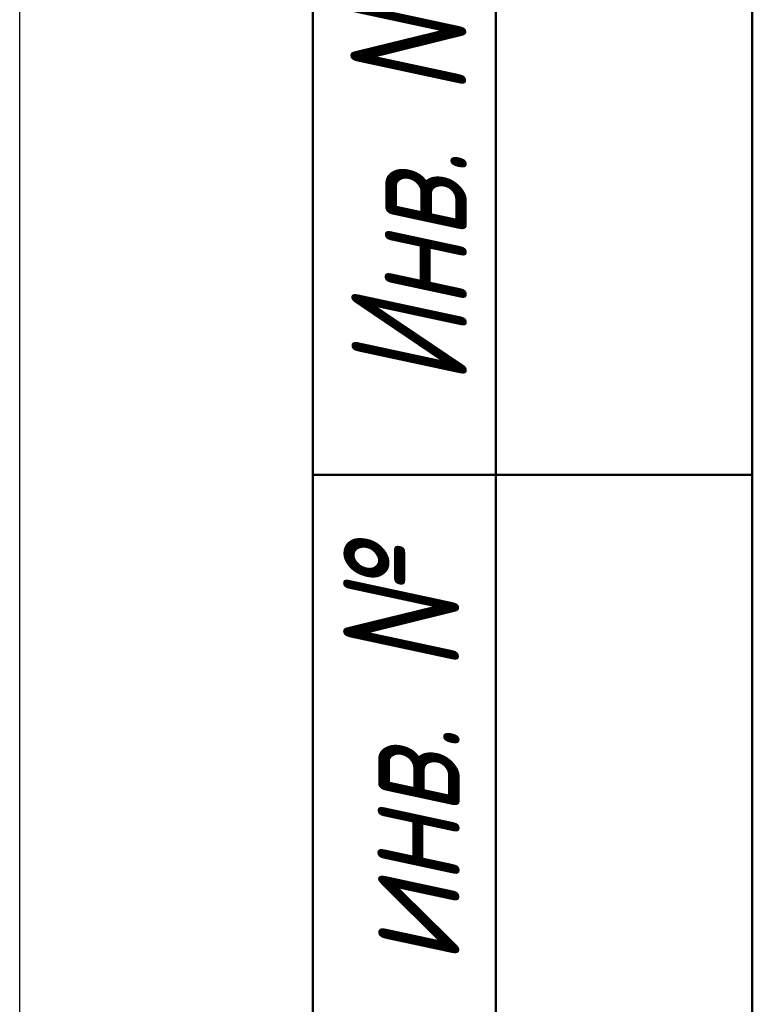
# Model space of a CAD drawing. Header units: millimetres. Extents: x 0 to 698, y -67 to 297.
# Tile 2 of 18: x 0 to 20, y 76 to 102. Entities that reach past the tile are written whole.
import ezdxf
from ezdxf.enums import TextEntityAlignment as Align

# ---------------------------------------------------------------- set-up
doc = ezdxf.new("R2010")
doc.units = ezdxf.units.MM
for name, color, linetype, lineweight in [('Кромка (ГОСТ)', 7, 'Continuous', 50), ('Обозначение (ГОСТ)', 7, 'Continuous', 25), ('Эскизная геометрия (ГОСТ)', 7, 'Continuous', 50)]:
    doc.layers.add(name, color=color, linetype=linetype, lineweight=lineweight)
doc.styles.get("Standard").update_dxf_attribs({"font": 'GOST Common Italic.ttf'})
doc.styles.add('Альтернативный текст (ГОСТ)', font='txt', dxfattribs={"width": 0.8})

# ---------------------------------------------------------------- blocks, each defined once
blk = doc.blocks.new('ГОСТ - Доп. графы 1')
at = {"layer": 'Эскизная геометрия (ГОСТ)'}
for p, q in [((-12, 0), (-12, 145)), ((-7, 145), (-7, 0)), ((-12, 85), (-7, 85)), ((-7, 85), (0, 85))]:
    blk.add_line(p, q, dxfattribs=at)
at = {"layer": 'Обозначение (ГОСТ)', "char_height": 3.17, "attachment_point": 5, "rotation": 90, "style": 'Альтернативный текст (ГОСТ)'}
for s, insert, width in [('\\fGOST Common|b0|i1;\\H3.1700;Инв. № дубл.', (-8.947, 97.547), 24.84382), ('\\fGOST Common|b0|i1;\\H3.1700;Взам. инв. №', (-9.575, 72.532), 24.86686)]:
    blk.add_mtext(s, dxfattribs=dict(at, insert=insert, width=width))
at = {"layer": 'Обозначение (ГОСТ)', "lineweight": 30, "width": 0.8, "flags": 17}
for tag, p in [('Подп._и_дата_2', (-3.532, 127.511)), ('Инв._номер_дубликата', (-3.406, 97.466)), ('Взамен_инв._номера', (-3.46, 72.529)), ('Подп._и_дата_1', (-3.422, 42.352)), ('ИНВЕНТАРНЫЙ_НОМЕР', (-3.329, 12.683))]:
    blk.add_attdef(tag, text='', height=3.17, rotation=90, dxfattribs=at).set_placement(p, align=Align.MIDDLE_CENTER)
blk = doc.blocks.new('Рамки ГОСТ_ граница 297x210')
at = {"layer": 'Кромка (ГОСТ)', "lineweight": 25}
blk.add_line((0, 0), (0, 297), dxfattribs=at)
at = {"layer": 'Кромка (ГОСТ)'}
blk.add_line((20, 292), (20, 5), dxfattribs=at)

msp = doc.modelspace()

# ---------------------------------------------------------------- block references
for name, p in [('Рамки ГОСТ_ граница 297x210', (0, 0)), ('ГОСТ - Доп. графы 1', (20, 5))]:
    msp.add_blockref(name, p)

doc.saveas('drawing.dxf')
